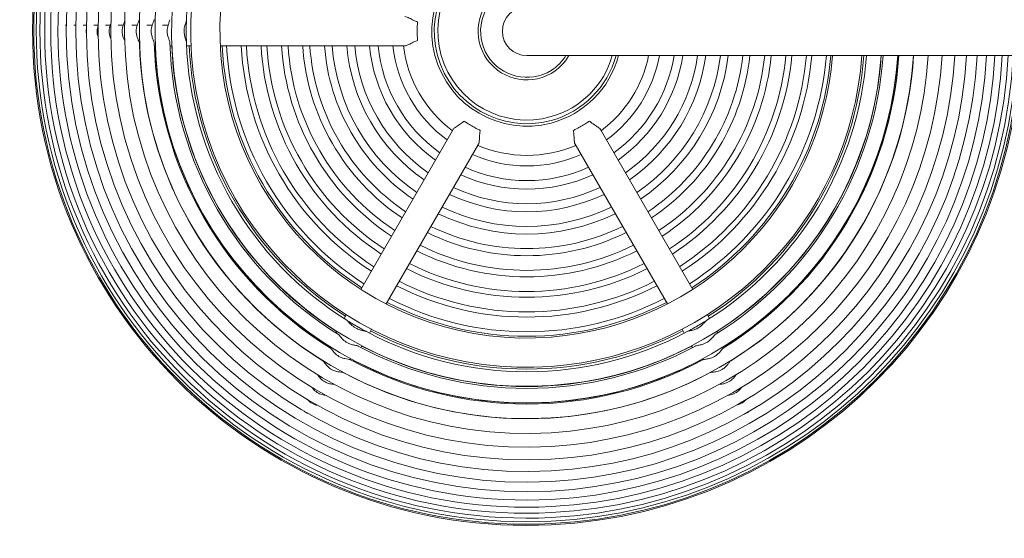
# Model space of a CAD drawing. Header units: millimetres. Extents: x 37 to 375, y 85 to 201.
# Tile 1 of 4: x 37 to 149, y 85 to 144. Entities that reach past the tile are written whole.
import ezdxf

# ---------------------------------------------------------------- set-up
doc = ezdxf.new("R2010")
doc.units = ezdxf.units.MM
doc.header["$MEASUREMENT"] = 0
doc.layers.add('Visible (ANSI)', color=7, linetype='Continuous', lineweight=0)

msp = doc.modelspace()

# ---------------------------------------------------------------- linework, layer by layer
at = {"layer": 'Visible (ANSI)', "color": 18, "lineweight": 9, "true_color": 0x000000}
for p, q in [((42.13, 143.6), (42.25, 143.6)), ((43.09, 143.6), (43.34, 143.6)), ((44.17, 143.6), (44.55, 143.6)), ((45.38, 143.6), (45.88, 143.6)), ((46.72, 143.6), (47.26, 143.59)), ((48.17, 143.6), (48.74, 143.59)), ((49.74, 143.6), (50.35, 143.59)), ((51.43, 143.6), (52.06, 143.59)), ((53.22, 143.6), (53.88, 143.59)), ((50.6, 141.24), (50.62, 141.24)), ((52.29, 141.24), (52.41, 141.24)), ((54.08, 141.24), (54.31, 141.24)), ((55.98, 141.24), (56.49, 141.24)), ((59.83, 141.24), (80.92, 141.24)), ((94.84, 140.13), (367.46, 140.13)), ((86.44, 131.68), (75.89, 113.42)), ((113.8, 113.42), (103.25, 131.68)), ((78.78, 111.76), (89.33, 130.02)), ((100.36, 130.02), (110.9, 111.76)), ((74.22, 110.53), (73.97, 110.09)), ((115.72, 110.09), (115.47, 110.53)), ((73.13, 108.64), (73.02, 108.45)), ((76.86, 108.42), (77.11, 108.86)), ((112.58, 108.86), (112.83, 108.42)), ((116.67, 108.45), (116.56, 108.64)), ((72.18, 107), (72.12, 106.89)), ((75.91, 106.78), (76.02, 106.97)), ((113.67, 106.97), (113.78, 106.78)), ((117.57, 106.89), (117.51, 107)), ((71.29, 105.45), (71.28, 105.43)), ((75.01, 105.22), (75.07, 105.33)), ((114.61, 105.33), (114.68, 105.22)), ((118.41, 105.43), (118.4, 105.45)), ((74.17, 103.76), (74.18, 103.78)), ((115.51, 103.78), (115.52, 103.76))]:
    msp.add_line(p, q, dxfattribs=at)
for points, knots in [([(151.23, 145.69), (149.69, 176.83), (123.2, 200.83), (92.06, 199.3), (60.92, 197.76), (36.92, 171.27), (38.46, 140.13), (40, 108.99), (66.49, 84.99), (97.63, 86.53), (126.62, 87.96), (149.8, 111.14), (151.23, 140.13)], [0, 0, 0, 0, 1, 1, 1, 2, 2, 2, 3, 3, 3, 4, 4, 4, 4]), ([(151.23, 145.69), (149.69, 176.83), (123.2, 200.83), (92.06, 199.29), (60.92, 197.76), (36.92, 171.27), (38.46, 140.13), (40, 108.99), (66.49, 84.99), (97.63, 86.53), (126.62, 87.96), (149.8, 111.14), (151.23, 140.13)], [0, 0, 0, 0, 1, 1, 1, 2, 2, 2, 3, 3, 3, 4, 4, 4, 4]), ([(151.09, 145.69), (149.55, 176.76), (123.13, 200.69), (92.06, 199.15), (61, 197.62), (37.06, 171.19), (38.6, 140.13), (40.14, 109.07), (66.56, 85.13), (97.63, 86.67), (126.54, 88.1), (149.66, 111.22), (151.09, 140.13)], [0, 0, 0, 0, 1, 1, 1, 2, 2, 2, 3, 3, 3, 4, 4, 4, 4]), ([(150.81, 145.69), (149.27, 176.6), (122.97, 200.41), (92.06, 198.88), (61.15, 197.34), (37.34, 171.04), (38.88, 140.13), (40.42, 109.22), (66.72, 85.41), (97.63, 86.95), (126.39, 88.38), (149.38, 111.37), (150.81, 140.13)], [0, 0, 0, 0, 1, 1, 1, 2, 2, 2, 3, 3, 3, 4, 4, 4, 4]), ([(150.39, 145.69), (148.86, 176.37), (122.74, 199.99), (92.06, 198.46), (61.38, 196.92), (37.76, 170.81), (39.3, 140.13), (40.83, 109.45), (66.95, 85.83), (97.63, 87.36), (126.16, 88.79), (148.96, 111.6), (150.39, 140.13)], [0, 0, 0, 0, 1, 1, 1, 2, 2, 2, 3, 3, 3, 4, 4, 4, 4]), ([(149.84, 145.69), (148.3, 176.06), (122.43, 199.44), (92.06, 197.9), (61.69, 196.37), (38.32, 170.5), (39.85, 140.13), (41.39, 109.76), (67.25, 86.38), (97.63, 87.92), (125.85, 89.35), (148.41, 111.91), (149.84, 140.13)], [0, 0, 0, 0, 1, 1, 1, 2, 2, 2, 3, 3, 3, 4, 4, 4, 4]), ([(149.15, 145.69), (147.61, 175.68), (122.05, 198.75), (92.06, 197.21), (62.07, 195.68), (39.01, 170.12), (40.54, 140.13), (42.08, 110.14), (67.64, 87.07), (97.63, 88.61), (125.47, 90.03), (147.72, 112.29), (149.15, 140.13)], [0, 0, 0, 0, 1, 1, 1, 2, 2, 2, 3, 3, 3, 4, 4, 4, 4]), ([(148.32, 145.69), (146.79, 175.23), (121.6, 197.93), (92.06, 196.39), (62.53, 194.85), (39.83, 169.66), (41.37, 140.13), (42.9, 110.59), (68.09, 87.9), (97.63, 89.43), (125.01, 90.86), (146.9, 112.74), (148.32, 140.13)], [0, 0, 0, 0, 1, 1, 1, 2, 2, 2, 3, 3, 3, 4, 4, 4, 4]), ([(147.37, 145.69), (145.83, 174.7), (121.07, 196.97), (92.06, 195.43), (63.06, 193.9), (40.79, 169.14), (42.32, 140.13), (43.86, 111.12), (68.62, 88.85), (97.63, 90.39), (124.49, 91.81), (145.94, 113.27), (147.37, 140.13)], [0, 0, 0, 0, 1, 1, 1, 2, 2, 2, 3, 3, 3, 4, 4, 4, 4]), ([(146.28, 145.69), (144.75, 174.1), (120.47, 195.88), (92.06, 194.35), (63.65, 192.81), (41.87, 168.54), (43.41, 140.13), (44.94, 111.72), (69.22, 89.94), (97.63, 91.47), (123.89, 92.89), (144.86, 113.87), (146.28, 140.13)], [0, 0, 0, 0, 1, 1, 1, 2, 2, 2, 3, 3, 3, 4, 4, 4, 4]), ([(145.07, 145.69), (143.53, 173.43), (119.8, 194.67), (92.06, 193.13), (64.32, 191.6), (43.08, 167.87), (44.62, 140.13), (46.16, 112.39), (69.89, 91.15), (97.63, 92.69), (123.22, 94.1), (143.65, 114.54), (145.07, 140.13)], [0, 0, 0, 0, 1, 1, 1, 2, 2, 2, 3, 3, 3, 4, 4, 4, 4]), ([(143.73, 145.69), (142.2, 172.69), (119.06, 193.33), (92.06, 191.8), (65.06, 190.26), (44.42, 167.13), (45.96, 140.13), (47.49, 113.13), (70.63, 92.49), (97.63, 94.02), (122.48, 95.44), (142.32, 115.27), (143.73, 140.13)], [0, 0, 0, 0, 1, 1, 1, 2, 2, 2, 3, 3, 3, 4, 4, 4, 4]), ([(142.28, 145.69), (140.74, 171.89), (118.26, 191.88), (92.06, 190.34), (65.87, 188.8), (45.88, 166.32), (47.41, 140.13), (48.95, 113.93), (71.43, 93.94), (97.63, 95.48), (121.68, 96.89), (140.86, 116.08), (142.28, 140.13)], [0, 0, 0, 0, 1, 1, 1, 2, 2, 2, 3, 3, 3, 4, 4, 4, 4]), ([(140.7, 145.69), (139.16, 171.02), (117.39, 190.3), (92.06, 188.77), (66.74, 187.23), (47.45, 165.45), (48.99, 140.13), (50.52, 114.8), (72.3, 95.52), (97.63, 97.05), (120.81, 98.46), (139.29, 116.95), (140.7, 140.13)], [0, 0, 0, 0, 1, 1, 1, 2, 2, 2, 3, 3, 3, 4, 4, 4, 4]), ([(139.01, 145.69), (137.48, 170.09), (116.46, 188.62), (92.06, 187.08), (67.67, 185.54), (49.14, 164.52), (50.68, 140.13), (52.21, 115.73), (73.23, 97.21), (97.63, 98.74), (119.88, 100.14), (137.61, 117.88), (139.01, 140.13)], [0, 0, 0, 0, 1, 1, 1, 2, 2, 2, 3, 3, 3, 4, 4, 4, 4]), ([(137.22, 145.69), (135.68, 169.09), (115.46, 186.82), (92.06, 185.28), (68.66, 183.75), (50.94, 163.53), (52.47, 140.13), (54.01, 116.73), (74.22, 99), (97.63, 100.54), (118.89, 101.93), (135.82, 118.87), (137.22, 140.13)], [0, 0, 0, 0, 1, 1, 1, 2, 2, 2, 3, 3, 3, 4, 4, 4, 4]), ([(135.32, 145.69), (133.78, 168.04), (114.41, 184.92), (92.06, 183.38), (69.71, 181.85), (52.84, 162.48), (54.37, 140.13), (55.91, 117.78), (75.27, 100.9), (97.63, 102.44), (117.84, 103.83), (133.93, 119.92), (135.32, 140.13)], [0, 0, 0, 0, 1, 1, 1, 2, 2, 2, 3, 3, 3, 4, 4, 4, 4]), ([(133.13, 145.69), (131.6, 166.84), (113.21, 182.73), (92.06, 181.2), (70.92, 179.66), (55.02, 161.27), (56.56, 140.13), (58.09, 118.98), (76.48, 103.09), (97.63, 104.62), (116.63, 106), (131.75, 121.12), (133.13, 140.13)], [0, 0, 0, 0, 1, 1, 1, 2, 2, 2, 3, 3, 3, 4, 4, 4, 4]), ([(129.78, 145.69), (128.25, 164.99), (111.36, 179.39), (92.06, 177.85), (72.77, 176.31), (58.37, 159.43), (59.9, 140.13), (61.44, 120.83), (78.33, 106.43), (97.63, 107.97), (114.79, 109.34), (128.42, 122.97), (129.78, 140.13)], [0, 0, 0, 0, 1, 1, 1, 2, 2, 2, 3, 3, 3, 4, 4, 4, 4]), ([(105.33, 145.69), (103.79, 151.48), (97.85, 154.93), (92.06, 153.4), (86.27, 151.86), (82.82, 145.92), (84.36, 140.13), (85.89, 134.34), (91.84, 130.89), (97.63, 132.42), (101.39, 133.42), (104.33, 136.36), (105.33, 140.13)], [0, 0, 0, 0, 1, 1, 1, 2, 2, 2, 3, 3, 3, 4, 4, 4, 4]), ([(105.04, 145.69), (103.51, 151.32), (97.7, 154.65), (92.06, 153.11), (86.43, 151.57), (83.11, 145.76), (84.65, 140.13), (86.18, 134.5), (91.99, 131.18), (97.63, 132.71), (101.24, 133.7), (104.06, 136.52), (105.04, 140.13)], [0, 0, 0, 0, 1, 1, 1, 2, 2, 2, 3, 3, 3, 4, 4, 4, 4]), ([(104.61, 145.69), (103.07, 151.09), (97.46, 154.21), (92.06, 152.68), (86.67, 151.14), (83.54, 145.52), (85.08, 140.13), (86.62, 134.74), (92.23, 131.61), (97.63, 133.15), (101.01, 134.11), (103.65, 136.75), (104.61, 140.13)], [0, 0, 0, 0, 1, 1, 1, 2, 2, 2, 3, 3, 3, 4, 4, 4, 4]), ([(99.66, 145.69), (98.13, 148.35), (94.72, 149.27), (92.06, 147.73), (89.4, 146.19), (88.49, 142.79), (90.03, 140.13), (91.56, 137.47), (94.97, 136.56), (97.63, 138.09), (98.47, 138.58), (99.17, 139.28), (99.66, 140.13)], [0, 0, 0, 0, 1, 1, 1, 2, 2, 2, 3, 3, 3, 4, 4, 4, 4]), ([(99.32, 145.69), (97.79, 148.17), (94.54, 148.92), (92.06, 147.39), (89.59, 145.85), (88.83, 142.6), (90.37, 140.13), (91.9, 137.66), (95.15, 136.9), (97.63, 138.43), (98.31, 138.86), (98.89, 139.44), (99.32, 140.13)], [0, 0, 0, 0, 1, 1, 1, 2, 2, 2, 3, 3, 3, 4, 4, 4, 4]), ([(94.84, 145.69), (93.31, 145.69), (92.06, 144.45), (92.06, 142.91), (92.06, 141.37), (93.31, 140.13), (94.84, 140.13)], [0, 0, 0, 0, 1, 1, 1, 2, 2, 2, 2]), ([(48.74, 143.59), (48.79, 143.74), (48.85, 143.86), (48.9, 143.97), (48.9, 143.98), (48.91, 143.99), (48.92, 144.01)], [0, 0, 0, 0, 1, 1, 1, 2, 2, 2, 2]), ([(50.34, 143.59), (50.39, 143.74), (50.44, 143.86), (50.49, 143.97), (50.53, 144.06), (50.56, 144.13), (50.58, 144.18), (50.59, 144.21), (50.59, 144.24), (50.59, 144.26)], [0, 0, 0, 0, 1, 1, 1, 2, 2, 2, 3, 3, 3, 3]), ([(52.06, 143.59), (52.1, 143.74), (52.15, 143.86), (52.19, 143.97), (52.23, 144.06), (52.26, 144.13), (52.27, 144.18), (52.27, 144.21), (52.28, 144.23), (52.28, 144.24)], [0, 0, 0, 0, 1, 1, 1, 2, 2, 2, 3, 3, 3, 3]), ([(53.88, 143.59), (53.92, 143.74), (53.97, 143.86), (54, 143.97), (54.03, 144.06), (54.06, 144.13), (54.07, 144.18), (54.07, 144.2), (54.07, 144.21), (54.07, 144.22)], [0, 0, 0, 0, 1, 1, 1, 2, 2, 2, 3, 3, 3, 3]), ([(55.7, 142.91), (55.7, 143.15), (55.74, 143.36), (55.79, 143.54), (55.83, 143.71), (55.88, 143.85), (55.92, 143.97), (55.94, 144.06), (55.96, 144.13), (55.97, 144.18), (55.97, 144.19), (55.97, 144.19), (55.97, 144.2)], [0, 0, 0, 0, 1, 1, 1, 2, 2, 2, 3, 3, 3, 4, 4, 4, 4]), ([(55.97, 141.62), (55.97, 141.72), (55.96, 141.84), (55.96, 141.98), (55.95, 142.12), (55.95, 142.27), (55.95, 142.44), (55.95, 142.59), (55.95, 142.75), (55.95, 142.91), (55.95, 143.07), (55.95, 143.23), (55.95, 143.38), (55.95, 143.54), (55.95, 143.69), (55.96, 143.82), (55.96, 143.96), (55.96, 144.09), (55.97, 144.2)], [0, 0, 0, 0, 1, 1, 1, 2, 2, 2, 3, 3, 3, 4, 4, 4, 5, 5, 5, 6, 6, 6, 6]), ([(82.37, 143.98), (82.31, 144), (82.25, 144.02), (82.2, 144.03), (82.03, 144.1), (81.85, 144.19), (81.68, 144.27), (81.51, 144.37), (81.34, 144.45), (81.2, 144.51), (81.09, 144.55), (80.99, 144.58), (80.92, 144.58)], [0, 0, 0, 0, 1, 1, 1, 2, 2, 2, 3, 3, 3, 4, 4, 4, 4]), ([(82.37, 141.84), (82.36, 141.99), (82.35, 142.17), (82.34, 142.35), (82.33, 142.54), (82.33, 142.74), (82.33, 142.95), (82.33, 143.16), (82.33, 143.36), (82.34, 143.56), (82.35, 143.71), (82.36, 143.85), (82.37, 143.98)], [0, 0, 0, 0, 1, 1, 1, 2, 2, 2, 3, 3, 3, 4, 4, 4, 4]), ([(45.77, 142.91), (45.77, 143.03), (45.78, 143.14), (45.8, 143.26), (45.82, 143.36), (45.85, 143.47), (45.88, 143.57)], [0, 0, 0, 0, 1, 1, 1, 2, 2, 2, 2]), ([(45.88, 142.25), (45.85, 142.33), (45.83, 142.42), (45.81, 142.51), (45.78, 142.64), (45.77, 142.78), (45.77, 142.91)], [0, 0, 0, 0, 1, 1, 1, 2, 2, 2, 2]), ([(47.14, 142.91), (47.14, 143.03), (47.15, 143.14), (47.17, 143.26), (47.19, 143.37), (47.22, 143.49), (47.26, 143.59)], [0, 0, 0, 0, 1, 1, 1, 2, 2, 2, 2]), ([(47.34, 142.02), (47.32, 142.07), (47.29, 142.13), (47.27, 142.2), (47.23, 142.31), (47.19, 142.42), (47.17, 142.54), (47.15, 142.66), (47.14, 142.79), (47.14, 142.91)], [0, 0, 0, 0, 1, 1, 1, 2, 2, 2, 3, 3, 3, 3]), ([(48.63, 142.91), (48.63, 143.03), (48.64, 143.14), (48.66, 143.26), (48.68, 143.37), (48.71, 143.49), (48.74, 143.59)], [0, 0, 0, 0, 1, 1, 1, 2, 2, 2, 2]), ([(48.92, 141.81), (48.88, 141.9), (48.83, 141.99), (48.79, 142.1), (48.74, 142.22), (48.7, 142.36), (48.67, 142.49), (48.64, 142.63), (48.63, 142.77), (48.63, 142.91)], [0, 0, 0, 0, 1, 1, 1, 2, 2, 2, 3, 3, 3, 3]), ([(50.23, 142.91), (50.23, 143.03), (50.24, 143.14), (50.26, 143.26), (50.28, 143.37), (50.31, 143.49), (50.35, 143.59)], [0, 0, 0, 0, 1, 1, 1, 2, 2, 2, 2]), ([(50.59, 141.56), (50.59, 141.58), (50.59, 141.61), (50.58, 141.64), (50.56, 141.69), (50.53, 141.75), (50.5, 141.83), (50.46, 141.92), (50.42, 142.02), (50.37, 142.14), (50.33, 142.26), (50.3, 142.39), (50.27, 142.52), (50.25, 142.64), (50.23, 142.78), (50.23, 142.91)], [0, 0, 0, 0, 1, 1, 1, 2, 2, 2, 3, 3, 3, 4, 4, 4, 5, 5, 5, 5]), ([(51.95, 142.91), (51.95, 143.03), (51.96, 143.14), (51.98, 143.26), (52, 143.37), (52.02, 143.49), (52.06, 143.59)], [0, 0, 0, 0, 1, 1, 1, 2, 2, 2, 2]), ([(52.28, 141.58), (52.28, 141.61), (52.27, 141.65), (52.25, 141.69), (52.23, 141.75), (52.2, 141.83), (52.17, 141.91), (52.13, 142.02), (52.08, 142.14), (52.04, 142.29), (51.99, 142.47), (51.95, 142.68), (51.95, 142.91)], [0, 0, 0, 0, 1, 1, 1, 2, 2, 2, 3, 3, 3, 4, 4, 4, 4]), ([(53.77, 142.91), (53.77, 143.03), (53.78, 143.14), (53.8, 143.26), (53.82, 143.37), (53.85, 143.49), (53.88, 143.59)], [0, 0, 0, 0, 1, 1, 1, 2, 2, 2, 2]), ([(54.07, 141.6), (54.07, 141.6), (54.07, 141.6), (54.07, 141.61), (54.07, 141.65), (54.05, 141.7), (54.03, 141.77), (54.01, 141.84), (53.97, 141.93), (53.94, 142.04), (53.9, 142.16), (53.85, 142.3), (53.82, 142.46), (53.79, 142.6), (53.77, 142.76), (53.77, 142.91)], [0, 0, 0, 0, 1, 1, 1, 2, 2, 2, 3, 3, 3, 4, 4, 4, 5, 5, 5, 5]), ([(55.97, 141.62), (55.97, 141.66), (55.96, 141.71), (55.94, 141.76), (55.92, 141.84), (55.89, 141.92), (55.86, 142.03), (55.82, 142.15), (55.78, 142.3), (55.75, 142.45), (55.72, 142.6), (55.7, 142.76), (55.7, 142.91)], [0, 0, 0, 0, 1, 1, 1, 2, 2, 2, 3, 3, 3, 4, 4, 4, 4]), ([(80.92, 141.24), (80.99, 141.24), (81.07, 141.26), (81.18, 141.3), (81.3, 141.35), (81.43, 141.42), (81.59, 141.5), (81.78, 141.59), (81.98, 141.7), (82.19, 141.78), (82.25, 141.81), (82.31, 141.83), (82.37, 141.84)], [0, 0, 0, 0, 1, 1, 1, 2, 2, 2, 3, 3, 3, 4, 4, 4, 4]), ([(87.68, 132.64), (87.65, 132.61), (87.62, 132.58), (87.59, 132.55), (87.45, 132.44), (87.3, 132.34), (87.15, 132.24), (86.97, 132.12), (86.81, 132.02), (86.68, 131.92), (86.57, 131.84), (86.49, 131.77), (86.45, 131.7), (86.44, 131.7), (86.44, 131.69), (86.44, 131.68)], [0, 0, 0, 0, 1, 1, 1, 2, 2, 2, 3, 3, 3, 4, 4, 4, 5, 5, 5, 5]), ([(89.53, 131.58), (89.4, 131.64), (89.24, 131.71), (89.08, 131.8), (88.91, 131.89), (88.73, 131.99), (88.55, 132.09), (88.37, 132.19), (88.2, 132.3), (88.03, 132.41), (87.91, 132.49), (87.79, 132.57), (87.68, 132.64)], [0, 0, 0, 0, 1, 1, 1, 2, 2, 2, 3, 3, 3, 4, 4, 4, 4]), ([(102, 132.64), (101.88, 132.56), (101.74, 132.46), (101.58, 132.36), (101.42, 132.26), (101.25, 132.15), (101.07, 132.05), (100.89, 131.95), (100.71, 131.85), (100.54, 131.76), (100.4, 131.69), (100.27, 131.63), (100.16, 131.58)], [0, 0, 0, 0, 1, 1, 1, 2, 2, 2, 3, 3, 3, 4, 4, 4, 4]), ([(103.25, 131.68), (103.22, 131.74), (103.16, 131.81), (103.07, 131.88), (102.97, 131.96), (102.84, 132.04), (102.7, 132.14), (102.52, 132.25), (102.32, 132.38), (102.15, 132.51), (102.1, 132.56), (102.05, 132.6), (102, 132.64)], [0, 0, 0, 0, 1, 1, 1, 2, 2, 2, 3, 3, 3, 4, 4, 4, 4]), ([(89.33, 130.02), (89.34, 130.03), (89.34, 130.05), (89.35, 130.07), (89.38, 130.14), (89.4, 130.25), (89.42, 130.37), (89.43, 130.52), (89.44, 130.69), (89.45, 130.87), (89.46, 131.09), (89.47, 131.31), (89.52, 131.52), (89.52, 131.54), (89.53, 131.56), (89.53, 131.58)], [0, 0, 0, 0, 1, 1, 1, 2, 2, 2, 3, 3, 3, 4, 4, 4, 5, 5, 5, 5]), ([(100.16, 131.58), (100.17, 131.51), (100.19, 131.45), (100.19, 131.4), (100.22, 131.22), (100.23, 131.02), (100.24, 130.83), (100.25, 130.63), (100.26, 130.45), (100.28, 130.3), (100.3, 130.18), (100.32, 130.08), (100.36, 130.02)], [0, 0, 0, 0, 1, 1, 1, 2, 2, 2, 3, 3, 3, 4, 4, 4, 4]), ([(76.52, 108.6), (76.5, 108.61), (76.48, 108.62), (76.45, 108.63), (76.39, 108.65), (76.32, 108.66), (76.23, 108.68), (76.11, 108.71), (75.98, 108.73), (75.84, 108.78), (75.66, 108.83), (75.47, 108.9), (75.28, 109.01), (75.07, 109.13), (74.91, 109.27), (74.77, 109.4), (74.65, 109.52), (74.55, 109.63), (74.47, 109.72), (74.4, 109.79), (74.35, 109.85), (74.3, 109.88), (74.3, 109.88), (74.3, 109.88), (74.29, 109.89)], [0, 0, 0, 0, 1, 1, 1, 2, 2, 2, 3, 3, 3, 4, 4, 4, 5, 5, 5, 6, 6, 6, 7, 7, 7, 8, 8, 8, 8]), ([(76.52, 108.6), (76.43, 108.65), (76.33, 108.7), (76.21, 108.77), (76.09, 108.83), (75.95, 108.91), (75.81, 108.99), (75.67, 109.07), (75.53, 109.14), (75.4, 109.22), (75.26, 109.31), (75.12, 109.39), (74.99, 109.46), (74.85, 109.54), (74.73, 109.62), (74.62, 109.69), (74.49, 109.76), (74.38, 109.83), (74.29, 109.89)], [0, 0, 0, 0, 1, 1, 1, 2, 2, 2, 3, 3, 3, 4, 4, 4, 5, 5, 5, 6, 6, 6, 6]), ([(115.4, 109.89), (115.31, 109.83), (115.21, 109.77), (115.09, 109.7), (114.98, 109.63), (114.85, 109.55), (114.7, 109.46), (114.57, 109.38), (114.43, 109.3), (114.29, 109.22), (114.15, 109.14), (114.01, 109.06), (113.88, 108.99), (113.74, 108.91), (113.62, 108.84), (113.5, 108.78), (113.38, 108.71), (113.26, 108.65), (113.17, 108.6)], [0, 0, 0, 0, 1, 1, 1, 2, 2, 2, 3, 3, 3, 4, 4, 4, 5, 5, 5, 6, 6, 6, 6]), ([(115.4, 109.89), (115.4, 109.89), (115.4, 109.89), (115.4, 109.89), (115.36, 109.86), (115.32, 109.82), (115.27, 109.77), (115.21, 109.71), (115.14, 109.63), (115.06, 109.54), (114.98, 109.45), (114.88, 109.35), (114.77, 109.26), (114.66, 109.17), (114.54, 109.08), (114.42, 109.01)], [0, 0, 0, 0, 1, 1, 1, 2, 2, 2, 3, 3, 3, 4, 4, 4, 5, 5, 5, 5]), ([(75.59, 106.94), (75.57, 106.96), (75.55, 106.97), (75.52, 106.97), (75.46, 106.99), (75.38, 107.01), (75.3, 107.02), (75.19, 107.04), (75.06, 107.06), (74.92, 107.1), (74.75, 107.14), (74.56, 107.21), (74.36, 107.31), (74.16, 107.42), (73.99, 107.56), (73.85, 107.69), (73.72, 107.82), (73.62, 107.94), (73.53, 108.05), (73.46, 108.12), (73.41, 108.18), (73.36, 108.22), (73.35, 108.24), (73.34, 108.25), (73.32, 108.26)], [0, 0, 0, 0, 1, 1, 1, 2, 2, 2, 3, 3, 3, 4, 4, 4, 5, 5, 5, 6, 6, 6, 7, 7, 7, 8, 8, 8, 8]), ([(114.42, 109.01), (114.21, 108.89), (114.01, 108.82), (113.83, 108.77), (113.66, 108.72), (113.52, 108.7), (113.39, 108.67), (113.3, 108.65), (113.23, 108.63), (113.18, 108.61), (113.18, 108.6), (113.17, 108.6), (113.17, 108.6)], [0, 0, 0, 0, 1, 1, 1, 2, 2, 2, 3, 3, 3, 4, 4, 4, 4]), ([(116.37, 108.26), (116.37, 108.25), (116.36, 108.25), (116.36, 108.25), (116.32, 108.23), (116.28, 108.19), (116.24, 108.14), (116.19, 108.08), (116.13, 108), (116.05, 107.92), (115.97, 107.82), (115.87, 107.71), (115.75, 107.61), (115.64, 107.51), (115.51, 107.42), (115.38, 107.34)], [0, 0, 0, 0, 1, 1, 1, 2, 2, 2, 3, 3, 3, 4, 4, 4, 5, 5, 5, 5]), ([(115.38, 107.34), (115.18, 107.22), (114.97, 107.15), (114.79, 107.1), (114.62, 107.06), (114.47, 107.04), (114.35, 107.01), (114.26, 107), (114.18, 106.98), (114.13, 106.96), (114.12, 106.95), (114.11, 106.95), (114.1, 106.94)], [0, 0, 0, 0, 1, 1, 1, 2, 2, 2, 3, 3, 3, 4, 4, 4, 4]), ([(74.72, 105.38), (74.7, 105.39), (74.67, 105.4), (74.64, 105.41), (74.58, 105.42), (74.51, 105.43), (74.43, 105.45), (74.33, 105.46), (74.21, 105.48), (74.08, 105.51), (73.91, 105.54), (73.73, 105.6), (73.54, 105.69), (73.33, 105.79), (73.15, 105.92), (73.01, 106.05), (72.87, 106.18), (72.75, 106.32), (72.66, 106.44), (72.59, 106.52), (72.53, 106.59), (72.48, 106.65), (72.46, 106.68), (72.43, 106.7), (72.41, 106.71)], [0, 0, 0, 0, 1, 1, 1, 2, 2, 2, 3, 3, 3, 4, 4, 4, 5, 5, 5, 6, 6, 6, 7, 7, 7, 8, 8, 8, 8]), ([(116.29, 105.76), (116.09, 105.64), (115.88, 105.57), (115.7, 105.53), (115.53, 105.49), (115.38, 105.46), (115.25, 105.45), (115.16, 105.43), (115.08, 105.42), (115.03, 105.4), (115.01, 105.4), (114.99, 105.39), (114.97, 105.38)], [0, 0, 0, 0, 1, 1, 1, 2, 2, 2, 3, 3, 3, 4, 4, 4, 4]), ([(117.28, 106.71), (117.27, 106.71), (117.26, 106.7), (117.24, 106.68), (117.21, 106.65), (117.17, 106.6), (117.12, 106.55), (117.07, 106.48), (117, 106.39), (116.92, 106.3), (116.84, 106.2), (116.74, 106.1), (116.63, 106.01), (116.53, 105.92), (116.42, 105.83), (116.29, 105.76)], [0, 0, 0, 0, 1, 1, 1, 2, 2, 2, 3, 3, 3, 4, 4, 4, 5, 5, 5, 5]), ([(73.89, 103.91), (73.87, 103.92), (73.85, 103.93), (73.81, 103.94), (73.76, 103.95), (73.7, 103.96), (73.62, 103.97), (73.52, 103.98), (73.41, 103.99), (73.28, 104.01), (73.13, 104.04), (72.95, 104.09), (72.77, 104.16), (72.57, 104.25), (72.38, 104.36), (72.22, 104.5), (72.06, 104.64), (71.94, 104.78), (71.84, 104.92), (71.76, 105.01), (71.7, 105.09), (71.65, 105.16), (71.62, 105.21), (71.58, 105.24), (71.55, 105.26)], [0, 0, 0, 0, 1, 1, 1, 2, 2, 2, 3, 3, 3, 4, 4, 4, 5, 5, 5, 6, 6, 6, 7, 7, 7, 8, 8, 8, 8]), ([(118.14, 105.26), (118.13, 105.26), (118.11, 105.24), (118.1, 105.23), (118.06, 105.2), (118.03, 105.15), (117.99, 105.09), (117.93, 105.02), (117.87, 104.94), (117.8, 104.85), (117.72, 104.75), (117.62, 104.64), (117.51, 104.54), (117.4, 104.44), (117.28, 104.35), (117.15, 104.28)], [0, 0, 0, 0, 1, 1, 1, 2, 2, 2, 3, 3, 3, 4, 4, 4, 5, 5, 5, 5]), ([(72.83, 102.59), (72.76, 102.59), (72.67, 102.6), (72.58, 102.61), (72.43, 102.63), (72.26, 102.66), (72.09, 102.72), (71.89, 102.79), (71.7, 102.89), (71.53, 103.02), (71.35, 103.16), (71.21, 103.31), (71.1, 103.46), (71.03, 103.54), (70.98, 103.62), (70.93, 103.68)], [0, 0, 0, 0, 1, 1, 1, 2, 2, 2, 3, 3, 3, 4, 4, 4, 5, 5, 5, 5]), ([(117.15, 104.28), (116.95, 104.16), (116.74, 104.09), (116.55, 104.04), (116.39, 104), (116.23, 103.98), (116.11, 103.97), (116.01, 103.96), (115.93, 103.95), (115.87, 103.94), (115.84, 103.93), (115.82, 103.92), (115.8, 103.91)], [0, 0, 0, 0, 1, 1, 1, 2, 2, 2, 3, 3, 3, 4, 4, 4, 4]), ([(118.76, 103.68), (118.72, 103.62), (118.67, 103.56), (118.61, 103.48), (118.53, 103.38), (118.44, 103.26), (118.32, 103.15), (118.21, 103.05), (118.09, 102.96), (117.95, 102.88)], [0, 0, 0, 0, 1, 1, 1, 2, 2, 2, 3, 3, 3, 3]), ([(117.95, 102.88), (117.75, 102.77), (117.54, 102.7), (117.35, 102.65), (117.19, 102.62), (117.03, 102.6), (116.9, 102.59), (116.89, 102.59), (116.87, 102.59), (116.86, 102.59)], [0, 0, 0, 0, 1, 1, 1, 2, 2, 2, 3, 3, 3, 3]), ([(71.86, 101.33), (71.85, 101.33), (71.84, 101.33), (71.82, 101.33), (71.67, 101.35), (71.5, 101.38), (71.33, 101.44), (71.13, 101.51), (70.94, 101.61), (70.77, 101.74), (70.59, 101.88), (70.46, 102.04), (70.35, 102.18), (70.34, 102.19), (70.33, 102.21), (70.32, 102.22)], [0, 0, 0, 0, 1, 1, 1, 2, 2, 2, 3, 3, 3, 4, 4, 4, 5, 5, 5, 5]), ([(118.7, 101.59), (118.5, 101.48), (118.29, 101.41), (118.1, 101.37), (118, 101.35), (117.91, 101.33), (117.82, 101.33)], [0, 0, 0, 0, 1, 1, 1, 2, 2, 2, 2]), ([(119.37, 102.22), (119.36, 102.21), (119.36, 102.2), (119.35, 102.19), (119.27, 102.09), (119.18, 101.97), (119.06, 101.86), (118.95, 101.76), (118.83, 101.67), (118.7, 101.59)], [0, 0, 0, 0, 1, 1, 1, 2, 2, 2, 3, 3, 3, 3]), ([(70.94, 100.18), (70.85, 100.19), (70.76, 100.22), (70.67, 100.25), (70.47, 100.31), (70.27, 100.41), (70.1, 100.54), (69.98, 100.63), (69.88, 100.74), (69.79, 100.84)], [0, 0, 0, 0, 1, 1, 1, 2, 2, 2, 3, 3, 3, 3]), ([(119.38, 100.41), (119.18, 100.29), (118.97, 100.22), (118.78, 100.18), (118.77, 100.18), (118.76, 100.18), (118.75, 100.18)], [0, 0, 0, 0, 1, 1, 1, 2, 2, 2, 2]), ([(119.9, 100.84), (119.85, 100.79), (119.81, 100.74), (119.76, 100.69), (119.64, 100.58), (119.52, 100.48), (119.38, 100.41)], [0, 0, 0, 0, 1, 1, 1, 2, 2, 2, 2]), ([(69.97, 99.19), (69.78, 99.26), (69.61, 99.36), (69.45, 99.48), (69.44, 99.49), (69.43, 99.5), (69.42, 99.51)], [0, 0, 0, 0, 1, 1, 1, 2, 2, 2, 2])]:
    msp.add_open_spline(points, degree=3, knots=knots, dxfattribs=at)
for points in [[(74.29, 175.93), (63.27, 169.08), (56.4, 157.17), (55.97, 144.2)], [(44.52, 142.91), (44.52, 143.02), (44.53, 143.12), (44.54, 143.23)], [(44.54, 142.6), (44.53, 142.7), (44.52, 142.8), (44.52, 142.91)], [(47.26, 143.59), (47.28, 143.67), (47.31, 143.74), (47.34, 143.8)], [(50.59, 141.56), (51.05, 126.71), (58.92, 113.08), (71.55, 105.26)], [(52.28, 141.58), (52.72, 127.32), (60.28, 114.23), (72.41, 106.71)], [(52.39, 141.24), (52.94, 127.26), (60.34, 114.45), (72.17, 106.98)], [(54.07, 141.6), (54.51, 127.96), (61.73, 115.45), (73.32, 108.26)], [(54.29, 141.24), (54.84, 127.94), (61.87, 115.75), (73.12, 108.62)], [(55.97, 141.62), (56.4, 128.65), (63.27, 116.75), (74.29, 109.89)], [(56.28, 141.24), (56.83, 128.65), (63.49, 117.12), (74.12, 110.35)], [(60.05, 141.24), (60.59, 129.99), (66.53, 119.7), (76, 113.61)], [(60.56, 141.24), (61.09, 130.18), (66.94, 120.05), (76.25, 114.05)], [(62.23, 141.24), (62.76, 130.77), (68.29, 121.2), (77.09, 115.5)], [(62.82, 141.24), (63.35, 130.98), (68.77, 121.6), (77.39, 116.01)], [(64.49, 141.24), (65.02, 131.58), (70.12, 122.75), (78.22, 117.46)], [(65.16, 141.24), (65.69, 131.82), (70.66, 123.21), (78.56, 118.04)], [(66.84, 141.24), (67.36, 132.42), (72.02, 124.36), (79.39, 119.49)], [(67.58, 141.24), (68.1, 132.68), (72.62, 124.87), (79.77, 120.13)], [(69.25, 141.24), (69.77, 133.28), (73.97, 126.01), (80.6, 121.58)], [(70.06, 141.24), (70.58, 133.57), (74.62, 126.57), (81.01, 122.28)], [(71.74, 141.24), (72.25, 134.17), (75.97, 127.71), (81.85, 123.73)], [(72.61, 141.24), (73.12, 134.48), (76.68, 128.31), (82.28, 124.49)], [(74.28, 141.24), (74.78, 135.07), (78.03, 129.46), (83.12, 125.94)], [(75.21, 141.24), (75.7, 135.4), (78.77, 130.09), (83.58, 126.74)], [(76.88, 141.24), (77.37, 136), (80.12, 131.23), (84.42, 128.19)], [(77.86, 141.24), (78.34, 136.35), (80.91, 131.9), (84.91, 129.03)], [(79.54, 141.24), (80.01, 136.94), (82.26, 133.04), (85.75, 130.49)], [(80.76, 141.24), (81.21, 137.38), (83.24, 133.87), (86.35, 131.54)], [(103.33, 131.54), (106.14, 133.64), (108.07, 136.7), (108.76, 140.13)], [(103.94, 130.49), (107.12, 132.81), (109.28, 136.26), (109.99, 140.13)], [(104.78, 129.03), (108.46, 131.67), (110.95, 135.66), (111.68, 140.13)], [(105.27, 128.19), (109.25, 131.01), (111.92, 135.31), (112.67, 140.13)], [(106.11, 126.74), (110.6, 129.87), (113.58, 134.71), (114.35, 140.13)], [(106.57, 125.94), (111.34, 129.23), (114.5, 134.38), (115.29, 140.13)], [(107.41, 124.49), (112.69, 128.09), (116.17, 133.79), (116.97, 140.13)], [(107.84, 123.73), (113.39, 127.49), (117.04, 133.47), (117.85, 140.13)], [(108.68, 122.28), (114.74, 126.35), (118.71, 132.88), (119.53, 140.13)], [(109.09, 121.58), (115.4, 125.79), (119.52, 132.59), (120.34, 140.13)], [(109.92, 120.13), (116.75, 124.65), (121.19, 131.99), (122.02, 140.13)], [(110.29, 119.49), (117.35, 124.14), (121.93, 131.72), (122.77, 140.13)], [(111.13, 118.04), (118.7, 123), (123.6, 131.12), (124.44, 140.13)], [(111.47, 117.46), (119.24, 122.53), (124.27, 130.88), (125.12, 140.13)], [(112.3, 116.01), (120.59, 121.39), (125.93, 130.29), (126.79, 140.13)], [(112.6, 115.5), (121.07, 120.98), (126.53, 130.07), (127.39, 140.13)], [(113.43, 114.05), (122.42, 119.84), (128.2, 129.48), (129.06, 140.13)], [(113.69, 113.61), (122.83, 119.49), (128.7, 129.3), (129.57, 140.13)], [(115.4, 109.89), (125.97, 116.47), (132.75, 127.71), (133.64, 140.13)], [(115.57, 110.35), (125.87, 116.91), (132.46, 127.95), (133.34, 140.13)], [(116.37, 108.26), (127.51, 115.18), (134.65, 127.04), (135.54, 140.13)], [(116.57, 108.62), (127.48, 115.54), (134.46, 127.24), (135.34, 140.13)], [(117.28, 106.71), (128.97, 113.96), (136.44, 126.4), (137.34, 140.13)], [(117.52, 106.98), (129.02, 114.24), (136.35, 126.56), (137.24, 140.13)], [(118.14, 105.26), (130.34, 112.81), (138.13, 125.81), (139.03, 140.13)], [(89.25, 129.87), (92.82, 128.34), (96.87, 128.34), (100.44, 129.87)], [(88.64, 128.82), (92.59, 127.08), (97.1, 127.08), (101.05, 128.82)], [(87.8, 127.37), (92.28, 125.34), (97.41, 125.34), (101.89, 127.37)], [(87.31, 126.52), (92.09, 124.32), (97.6, 124.32), (102.38, 126.52)], [(86.47, 125.07), (91.78, 122.58), (97.91, 122.58), (103.22, 125.07)], [(86.01, 124.27), (91.6, 121.62), (98.09, 121.62), (103.68, 124.27)], [(85.17, 122.82), (91.28, 119.88), (98.4, 119.88), (104.52, 122.82)], [(84.74, 122.06), (91.12, 118.97), (98.57, 118.97), (104.95, 122.06)], [(83.9, 120.61), (90.8, 117.23), (98.89, 117.23), (105.79, 120.61)], [(83.49, 119.91), (90.65, 116.38), (99.04, 116.38), (106.2, 119.91)], [(82.66, 118.46), (90.33, 114.64), (99.36, 114.64), (107.03, 118.46)], [(82.29, 117.82), (90.19, 113.86), (99.5, 113.86), (107.4, 117.82)], [(81.45, 116.37), (89.87, 112.12), (99.82, 112.12), (108.24, 116.37)], [(81.11, 115.79), (89.75, 111.42), (99.94, 111.42), (108.58, 115.79)], [(79.98, 113.83), (89.32, 109.06), (100.37, 109.06), (109.71, 113.83)], [(80.28, 114.34), (89.43, 109.68), (100.26, 109.68), (109.41, 114.34)], [(78.89, 111.94), (88.9, 106.78), (100.79, 106.78), (110.8, 111.94)], [(79.15, 112.38), (89, 107.31), (100.69, 107.31), (110.54, 112.38)], [(76.52, 108.6), (87.97, 102.48), (101.72, 102.48), (113.17, 108.6)], [(77.01, 108.68), (88.19, 102.86), (101.5, 102.86), (112.68, 108.68)], [(75.59, 106.94), (87.62, 100.51), (102.07, 100.51), (114.1, 106.94)], [(76.01, 106.95), (87.81, 100.77), (101.88, 100.77), (113.68, 106.95)], [(74.72, 105.38), (87.29, 98.64), (102.4, 98.64), (114.97, 105.38)], [(75.06, 105.31), (87.45, 98.8), (102.24, 98.8), (114.63, 105.31)], [(73.89, 103.91), (86.98, 96.88), (102.71, 96.88), (115.8, 103.91)], [(120.01, 99.33), (119.91, 99.27), (119.82, 99.23), (119.72, 99.19)], [(120.27, 99.51), (120.19, 99.44), (120.1, 99.38), (120.01, 99.33)]]:
    msp.add_open_spline(points, degree=3, dxfattribs=at)

doc.saveas('drawing.dxf')
